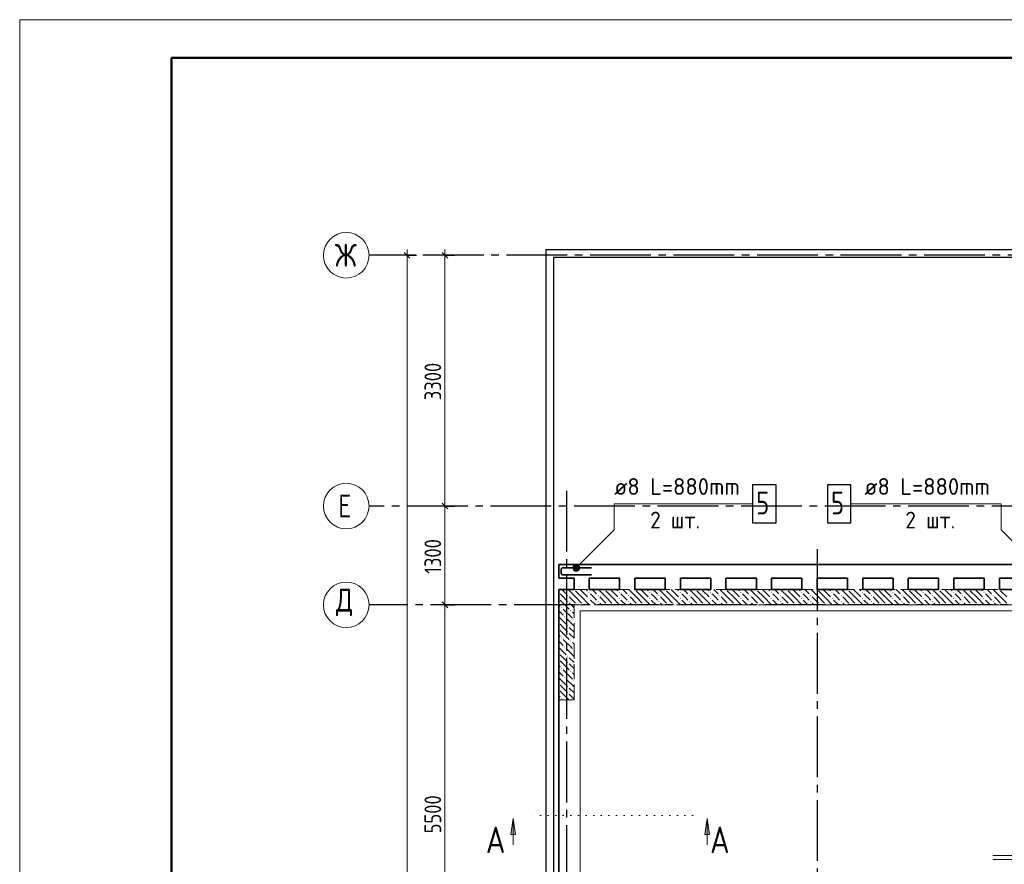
# Model space of a CAD drawing. Header units: millimetres. Extents: x 0 to 61017, y 0 to 42000.
# Tile 6 of 29: x 0 to 12965, y 30885 to 42000. Entities that reach past the tile are written whole.
import ezdxf

# ---------------------------------------------------------------- set-up
doc = ezdxf.new("R2010")
doc.units = ezdxf.units.MM
for name, pattern in [('______2', [270, 200, -70]), ('______5', [1100, 800, -100, 100, -100]), ('______9', [100, 0, -100])]:
    doc.linetypes.add(name, pattern=pattern)
for name, color, linetype, lineweight in [('Standard', 7, 'Continuous', 25), ('Обрамление П-обр. равн.', 7, 'Continuous', 25), ('Обрамление проемов стержнями', 7, 'Continuous', 25), ('Оси', 40, '______5', 18), ('Позиционная метка линия выноска', 7, 'Continuous', 13), ('Позиционная метка номер позиции', 7, 'Continuous', 13), ('Сечения символ', 7, 'Continuous', 25), ('Фиксатор', 7, 'Continuous', 25)]:
    doc.layers.add(name, color=color, linetype=linetype, lineweight=lineweight)
doc.layers.add('ЖБ Перекрытие верхний уровень', color=7, linetype='Continuous', lineweight=25, true_color=0xe0e0ff)
doc.layers.add('ЖБ Стена верхний уровень', color=7, linetype='Continuous', lineweight=25, true_color=0x006e00)
doc.styles.add('GOST 2.304-81', font='txt')
doc.styles.add('ISOCPEUR', font='txt')

msp = doc.modelspace()

# ---------------------------------------------------------------- hatches: boundary and pattern name
at = {"layer": 'ЖБ Стена верхний уровень', "linetype": 'Continuous', "lineweight": 18, "transparency": 33554687}
for points in [[(7300, 34500), (7297, 34497), (7294, 34500)], [(7700, 34500), (7697, 34497), (7694, 34500)], [(8100, 34500), (8097, 34497), (8094, 34500)], [(8500, 34500), (8497, 34497), (8494, 34500)], [(8900, 34500), (8897, 34497), (8894, 34500)], [(9300, 34500), (9297, 34497), (9294, 34500)], [(9700, 34500), (9697, 34497), (9694, 34500)], [(10100, 34500), (10097, 34497), (10094, 34500)], [(10500, 34500), (10497, 34497), (10494, 34500)], [(10900, 34500), (10897, 34497), (10894, 34500)], [(11300, 34500), (11297, 34497), (11294, 34500)], [(11700, 34500), (11697, 34497), (11694, 34500)], [(12100, 34500), (12097, 34497), (12094, 34500)], [(12500, 34500), (12497, 34497), (12494, 34500)], [(12900, 34500), (12897, 34497), (12894, 34500)], [(7100, 34467), (7103, 34463), (7100, 34460)], [(7100, 34387), (7103, 34383), (7100, 34380)], [(7210, 34423), (7217, 34430), (7223, 34423), (7217, 34417)], [(7490, 34463), (7497, 34470), (7503, 34463), (7497, 34457)], [(7490, 34383), (7497, 34390), (7503, 34383), (7497, 34377)], [(7610, 34423), (7617, 34430), (7623, 34423), (7617, 34417)], [(7890, 34463), (7897, 34470), (7903, 34463), (7897, 34457)], [(7890, 34383), (7897, 34390), (7903, 34383), (7897, 34377)], [(8010, 34423), (8017, 34430), (8023, 34423), (8017, 34417)], [(8290, 34463), (8297, 34470), (8303, 34463), (8297, 34457)], [(8290, 34383), (8297, 34390), (8303, 34383), (8297, 34377)], [(8410, 34423), (8417, 34430), (8423, 34423), (8417, 34417)], [(8690, 34463), (8697, 34470), (8703, 34463), (8697, 34457)], [(8690, 34383), (8697, 34390), (8703, 34383), (8697, 34377)], [(8810, 34423), (8817, 34430), (8823, 34423), (8817, 34417)], [(9090, 34463), (9097, 34470), (9103, 34463), (9097, 34457)], [(9090, 34383), (9097, 34390), (9103, 34383), (9097, 34377)], [(9210, 34423), (9217, 34430), (9223, 34423), (9217, 34417)], [(9490, 34463), (9497, 34470), (9503, 34463), (9497, 34457)], [(9490, 34383), (9497, 34390), (9503, 34383), (9497, 34377)], [(9610, 34423), (9617, 34430), (9623, 34423), (9617, 34417)], [(9890, 34463), (9897, 34470), (9903, 34463), (9897, 34457)], [(9890, 34383), (9897, 34390), (9903, 34383), (9897, 34377)], [(10010, 34423), (10017, 34430), (10023, 34423), (10017, 34417)], [(10290, 34463), (10297, 34470), (10303, 34463), (10297, 34457)], [(10290, 34383), (10297, 34390), (10303, 34383), (10297, 34377)], [(10410, 34423), (10417, 34430), (10423, 34423), (10417, 34417)], [(10690, 34463), (10697, 34470), (10703, 34463), (10697, 34457)], [(10690, 34383), (10697, 34390), (10703, 34383), (10697, 34377)], [(10810, 34423), (10817, 34430), (10823, 34423), (10817, 34417)], [(11090, 34463), (11097, 34470), (11103, 34463), (11097, 34457)], [(11090, 34383), (11097, 34390), (11103, 34383), (11097, 34377)], [(11210, 34423), (11217, 34430), (11223, 34423), (11217, 34417)], [(11490, 34463), (11497, 34470), (11503, 34463), (11497, 34457)], [(11490, 34383), (11497, 34390), (11503, 34383), (11497, 34377)], [(11610, 34423), (11617, 34430), (11623, 34423), (11617, 34417)], [(11890, 34463), (11897, 34470), (11903, 34463), (11897, 34457)], [(11890, 34383), (11897, 34390), (11903, 34383), (11897, 34377)], [(12010, 34423), (12017, 34430), (12023, 34423), (12017, 34417)], [(12290, 34463), (12297, 34470), (12303, 34463), (12297, 34457)], [(12290, 34383), (12297, 34390), (12303, 34383), (12297, 34377)], [(12410, 34423), (12417, 34430), (12423, 34423), (12417, 34417)], [(12690, 34463), (12697, 34470), (12703, 34463), (12697, 34457)], [(12690, 34383), (12697, 34390), (12703, 34383), (12697, 34377)], [(12810, 34423), (12817, 34430), (12823, 34423), (12817, 34417)], [(7130, 34263), (7137, 34270), (7143, 34263), (7137, 34257)], [(7210, 34343), (7217, 34350), (7223, 34343), (7217, 34337)], [(7250, 34223), (7257, 34230), (7263, 34223), (7257, 34217)], [(7330, 34303), (7337, 34310), (7343, 34303), (7340, 34300), (7334, 34300)], [(7410, 34303), (7417, 34310), (7423, 34303), (7420, 34300), (7414, 34300)], [(7610, 34343), (7617, 34350), (7623, 34343), (7617, 34337)], [(7730, 34303), (7737, 34310), (7743, 34303), (7740, 34300), (7734, 34300)], [(7810, 34303), (7817, 34310), (7823, 34303), (7820, 34300), (7814, 34300)], [(8010, 34343), (8017, 34350), (8023, 34343), (8017, 34337)], [(8130, 34303), (8137, 34310), (8143, 34303), (8140, 34300), (8134, 34300)], [(8210, 34303), (8217, 34310), (8223, 34303), (8220, 34300), (8214, 34300)], [(8410, 34343), (8417, 34350), (8423, 34343), (8417, 34337)], [(8530, 34303), (8537, 34310), (8543, 34303), (8540, 34300), (8534, 34300)], [(8610, 34303), (8617, 34310), (8623, 34303), (8620, 34300), (8614, 34300)], [(8810, 34343), (8817, 34350), (8823, 34343), (8817, 34337)], [(8930, 34303), (8937, 34310), (8943, 34303), (8940, 34300), (8934, 34300)], [(9010, 34303), (9017, 34310), (9023, 34303), (9020, 34300), (9014, 34300)], [(9210, 34343), (9217, 34350), (9223, 34343), (9217, 34337)], [(9330, 34303), (9337, 34310), (9343, 34303), (9340, 34300), (9334, 34300)], [(9410, 34303), (9417, 34310), (9423, 34303), (9420, 34300), (9414, 34300)], [(9610, 34343), (9617, 34350), (9623, 34343), (9617, 34337)], [(9730, 34303), (9737, 34310), (9743, 34303), (9740, 34300), (9734, 34300)], [(9810, 34303), (9817, 34310), (9823, 34303), (9820, 34300), (9814, 34300)], [(10010, 34343), (10017, 34350), (10023, 34343), (10017, 34337)], [(10130, 34303), (10137, 34310), (10143, 34303), (10140, 34300), (10134, 34300)], [(10210, 34303), (10217, 34310), (10223, 34303), (10220, 34300), (10214, 34300)], [(10410, 34343), (10417, 34350), (10423, 34343), (10417, 34337)], [(10530, 34303), (10537, 34310), (10543, 34303), (10540, 34300), (10534, 34300)], [(10610, 34303), (10617, 34310), (10623, 34303), (10620, 34300), (10614, 34300)], [(10810, 34343), (10817, 34350), (10823, 34343), (10817, 34337)], [(10930, 34303), (10937, 34310), (10943, 34303), (10940, 34300), (10934, 34300)], [(11010, 34303), (11017, 34310), (11023, 34303), (11020, 34300), (11014, 34300)], [(11210, 34343), (11217, 34350), (11223, 34343), (11217, 34337)], [(11330, 34303), (11337, 34310), (11343, 34303), (11340, 34300), (11334, 34300)], [(11410, 34303), (11417, 34310), (11423, 34303), (11420, 34300), (11414, 34300)], [(11610, 34343), (11617, 34350), (11623, 34343), (11617, 34337)], [(11730, 34303), (11737, 34310), (11743, 34303), (11740, 34300), (11734, 34300)], [(11810, 34303), (11817, 34310), (11823, 34303), (11820, 34300), (11814, 34300)], [(12010, 34343), (12017, 34350), (12023, 34343), (12017, 34337)], [(12130, 34303), (12137, 34310), (12143, 34303), (12140, 34300), (12134, 34300)], [(12210, 34303), (12217, 34310), (12223, 34303), (12220, 34300), (12214, 34300)], [(12410, 34343), (12417, 34350), (12423, 34343), (12417, 34337)], [(12530, 34303), (12537, 34310), (12543, 34303), (12540, 34300), (12534, 34300)], [(12610, 34303), (12617, 34310), (12623, 34303), (12620, 34300), (12614, 34300)], [(12810, 34343), (12817, 34350), (12823, 34343), (12817, 34337)], [(12930, 34303), (12937, 34310), (12943, 34303), (12940, 34300), (12934, 34300)], [(7170, 34143), (7177, 34150), (7183, 34143), (7177, 34137)], [(7290, 34103), (7297, 34110), (7300, 34107), (7300, 34100), (7297, 34097)], [(7100, 34067), (7103, 34063), (7100, 34060)], [(7100, 33987), (7103, 33983), (7100, 33980)], [(7210, 34023), (7217, 34030), (7223, 34023), (7217, 34017)], [(7130, 33863), (7137, 33870), (7143, 33863), (7137, 33857)], [(7210, 33943), (7217, 33950), (7223, 33943), (7217, 33937)], [(7170, 33743), (7177, 33750), (7183, 33743), (7177, 33737)], [(7250, 33823), (7257, 33830), (7263, 33823), (7257, 33817)], [(7290, 33703), (7297, 33710), (7300, 33707), (7300, 33700), (7297, 33697)], [(7100, 33667), (7103, 33663), (7100, 33660)], [(7100, 33587), (7103, 33583), (7100, 33580)], [(7210, 33623), (7217, 33630), (7223, 33623), (7217, 33617)], [(7130, 33463), (7137, 33470), (7143, 33463), (7137, 33457)], [(7210, 33543), (7217, 33550), (7223, 33543), (7217, 33537)], [(7170, 33343), (7177, 33350), (7183, 33343), (7177, 33337)], [(7250, 33423), (7257, 33430), (7263, 33423), (7257, 33417)], [(7100, 33267), (7103, 33263), (7100, 33260)], [(7210, 33223), (7217, 33230), (7223, 33223), (7217, 33217)], [(7290, 33303), (7297, 33310), (7300, 33307), (7300, 33300), (7297, 33297)], [(7100, 33187), (7103, 33183), (7100, 33180)], [(7130, 33063), (7137, 33070), (7143, 33063), (7137, 33057)], [(7210, 33143), (7217, 33150), (7223, 33143), (7217, 33137)]]:
    msp.add_hatch(color=7, dxfattribs=at).paths.add_polyline_path(points, flags=16)
at = {"layer": 'Позиционная метка номер позиции', "linetype": 'Continuous', "lineweight": 13, "transparency": 33554687}
for points in [[(7286, 34796), (7361, 34753), (7297, 34817)], [(7286, 34774), (7340, 34742), (7286, 34796)], [(7286, 34796), (7340, 34742), (7361, 34753)], [(7318, 34742), (7286, 34774), (7297, 34753)], [(7286, 34774), (7318, 34742), (7340, 34742)], [(7297, 34817), (7372, 34774), (7318, 34828)], [(7297, 34817), (7361, 34753), (7372, 34774)], [(7318, 34828), (7372, 34774), (7372, 34796)], [(7318, 34828), (7372, 34796), (7340, 34828)], [(7340, 34828), (7372, 34796), (7361, 34817)]]:
    msp.add_hatch(color=7, dxfattribs=at).paths.add_polyline_path(points)
at = {"layer": 'Сечения символ', "linetype": 'Continuous', "lineweight": 13, "transparency": 33554687}
for points in [[(6467, 31276), (6497, 31486), (6527, 31276)], [(9023, 31276), (9053, 31486), (9083, 31276)]]:
    msp.add_hatch(color=7, dxfattribs=at).paths.add_polyline_path(points, flags=16)

# ---------------------------------------------------------------- linework, layer by layer
at = {"layer": 'Standard', "color": 251, "linetype": 'Continuous', "lineweight": -3, "true_color": 0x656565, "transparency": 33554687}
for p, q in [((5100, 38900), (4975, 38900)), ((5100, 38900), (5225, 38900)), ((5100, 38900), (5100, 38900)), ((5600, 38900), (5475, 38900)), ((5600, 38900), (5725, 38900)), ((5600, 38900), (5600, 38900)), ((5600, 35600), (5475, 35600)), ((5600, 35600), (5725, 35600)), ((5600, 35600), (5600, 35600)), ((5600, 34300), (5475, 34300)), ((5600, 34300), (5725, 34300)), ((5600, 34300), (5600, 34300))]:
    msp.add_line(p, q, dxfattribs=at)
at = {"layer": 'Standard', "color": 7, "linetype": 'Continuous', "lineweight": 25, "transparency": 33554687}
for p, q in [((5138, 38862), (5062, 38938)), ((5638, 38862), (5562, 38938)), ((5638, 35562), (5562, 35638)), ((5638, 34262), (5562, 34338))]:
    msp.add_line(p, q, dxfattribs=at)
at = {"layer": 'Standard', "color": 7, "linetype": 'Continuous', "lineweight": 13, "transparency": 33554687}
for p, q in [((5100, 38900), (5100, 38975)), ((5600, 38900), (5600, 38975)), ((5600, 35600), (5600, 38900)), ((5600, 34300), (5600, 35600)), ((5600, 28800), (5600, 34300))]:
    msp.add_line(p, q, dxfattribs=at)
msp.add_lwpolyline([(0, 0), (59400, 0), (59400, 42000), (0, 42000), (0, 0)], close=True, dxfattribs=at)
at = {"layer": 'Standard', "color": 7, "linetype": 'Continuous', "lineweight": 50, "transparency": 33554687}
msp.add_lwpolyline([(2000, 41500), (58900, 41500), (58900, 500), (2000, 500), (2000, 41500)], close=True, dxfattribs=at)
at = {"layer": 'Standard', "color": 7, "linetype": 'Continuous', "lineweight": 13, "transparency": 33554687}
msp.add_lwpolyline([(5100, 20400), (5100, 29236), (5100, 29236), (5100, 38900)], dxfattribs=at)
at = {"layer": 'Standard', "color": 254, "linetype": 'Continuous', "lineweight": 25, "true_color": 0xc4c4ff, "transparency": 33554687}
for points in [[(6929, 19695), (49881, 19695), (49881, 38970), (6929, 38970), (6929, 19695)], [(7029, 19795), (49781, 19795), (49781, 38870), (7029, 38870), (7029, 19795)]]:
    msp.add_lwpolyline(points, dxfattribs=at)
at = {"layer": 'ЖБ Перекрытие верхний уровень', "color": 7, "linetype": 'Continuous', "lineweight": 35, "transparency": 33554687}
for p, q in [((13380, 34830), (7100, 34830)), ((7100, 34830), (7100, 34650)), ((7100, 34650), (7300, 34650)), ((7300, 34650), (7300, 34500)), ((7500, 34500), (7500, 34650)), ((7500, 34650), (7900, 34650)), ((7900, 34650), (7900, 34500)), ((8100, 34500), (8100, 34650)), ((8100, 34650), (8500, 34650)), ((8500, 34650), (8500, 34500)), ((8700, 34500), (8700, 34650)), ((8700, 34650), (9100, 34650)), ((9100, 34650), (9100, 34500)), ((9300, 34500), (9300, 34650)), ((9300, 34650), (9700, 34650)), ((9700, 34650), (9700, 34500)), ((9900, 34500), (9900, 34650)), ((9900, 34650), (10300, 34650)), ((10300, 34650), (10300, 34500)), ((10500, 34500), (10500, 34650)), ((10500, 34650), (10900, 34650)), ((10900, 34650), (10900, 34500)), ((11100, 34500), (11100, 34650)), ((11100, 34650), (11500, 34650)), ((11500, 34650), (11500, 34500)), ((11700, 34500), (11700, 34650)), ((11700, 34650), (12100, 34650)), ((12100, 34650), (12100, 34500)), ((12300, 34500), (12300, 34650)), ((12300, 34650), (12700, 34650)), ((12700, 34650), (12700, 34500)), ((12900, 34500), (12900, 34650)), ((12900, 34650), (13380, 34650)), ((7300, 34500), (7100, 34500)), ((7100, 34500), (7100, 19870)), ((7900, 34500), (7500, 34500)), ((8500, 34500), (8100, 34500)), ((9100, 34500), (8700, 34500)), ((9700, 34500), (9300, 34500)), ((10300, 34500), (9900, 34500)), ((10900, 34500), (10500, 34500)), ((11500, 34500), (11100, 34500)), ((12100, 34500), (11700, 34500)), ((12700, 34500), (12300, 34500)), ((13380, 34500), (12900, 34500))]:
    msp.add_line(p, q, dxfattribs=at)
at = {"layer": 'ЖБ Стена верхний уровень', "color": 251, "linetype": '______2', "lineweight": 13, "true_color": 0x656565, "transparency": 33554687}
for p, q in [((13690, 34500), (7100, 34500)), ((7100, 34500), (7100, 34300)), ((7100, 34300), (7100, 33050)), ((7300, 33050), (7300, 34300)), ((7300, 34300), (13690, 34300)), ((7100, 33050), (7300, 33050))]:
    msp.add_line(p, q, dxfattribs=at)
at = {"layer": 'ЖБ Стена верхний уровень', "color": 9, "linetype": 'Continuous', "lineweight": 18, "true_color": 0xc7c7c7, "transparency": 33554687}
for p, q in [((7140, 34500), (7197, 34443)), ((7317, 34403), (7220, 34500)), ((7397, 34483), (7380, 34500)), ((7460, 34500), (7477, 34483)), ((7540, 34500), (7597, 34443)), ((7717, 34403), (7620, 34500)), ((7797, 34483), (7780, 34500)), ((7860, 34500), (7877, 34483)), ((7940, 34500), (7997, 34443)), ((8117, 34403), (8020, 34500)), ((8197, 34483), (8180, 34500)), ((8260, 34500), (8277, 34483)), ((8340, 34500), (8397, 34443)), ((8517, 34403), (8420, 34500)), ((8597, 34483), (8580, 34500)), ((8660, 34500), (8677, 34483)), ((8740, 34500), (8797, 34443)), ((8917, 34403), (8820, 34500)), ((8997, 34483), (8980, 34500)), ((9060, 34500), (9077, 34483)), ((9140, 34500), (9197, 34443)), ((9317, 34403), (9220, 34500)), ((9397, 34483), (9380, 34500)), ((9460, 34500), (9477, 34483)), ((9540, 34500), (9597, 34443)), ((9717, 34403), (9620, 34500)), ((9797, 34483), (9780, 34500)), ((9860, 34500), (9877, 34483)), ((9940, 34500), (9997, 34443)), ((10117, 34403), (10020, 34500)), ((10197, 34483), (10180, 34500)), ((10260, 34500), (10277, 34483)), ((10340, 34500), (10397, 34443)), ((10517, 34403), (10420, 34500)), ((10597, 34483), (10580, 34500)), ((10660, 34500), (10677, 34483)), ((10740, 34500), (10797, 34443)), ((10917, 34403), (10820, 34500)), ((10997, 34483), (10980, 34500)), ((11060, 34500), (11077, 34483)), ((11140, 34500), (11197, 34443)), ((11317, 34403), (11220, 34500)), ((11397, 34483), (11380, 34500)), ((11460, 34500), (11477, 34483)), ((11540, 34500), (11597, 34443)), ((11717, 34403), (11620, 34500)), ((11797, 34483), (11780, 34500)), ((11860, 34500), (11877, 34483)), ((11940, 34500), (11997, 34443)), ((12117, 34403), (12020, 34500)), ((12197, 34483), (12180, 34500)), ((12260, 34500), (12277, 34483)), ((12340, 34500), (12397, 34443)), ((12517, 34403), (12420, 34500)), ((12597, 34483), (12580, 34500)), ((12660, 34500), (12677, 34483)), ((12740, 34500), (12797, 34443)), ((12917, 34403), (12820, 34500)), ((7157, 34403), (7117, 34443)), ((7117, 34363), (7180, 34300)), ((7197, 34363), (7157, 34403)), ((7237, 34403), (7317, 34323)), ((7317, 34483), (7397, 34403)), ((7317, 34403), (7397, 34323)), ((7397, 34483), (7477, 34403)), ((7397, 34403), (7500, 34300)), ((7557, 34403), (7517, 34443)), ((7517, 34363), (7580, 34300)), ((7597, 34363), (7557, 34403)), ((7637, 34403), (7717, 34323)), ((7717, 34483), (7797, 34403)), ((7717, 34403), (7797, 34323)), ((7797, 34483), (7877, 34403)), ((7797, 34403), (7900, 34300)), ((7957, 34403), (7917, 34443)), ((7917, 34363), (7980, 34300)), ((7997, 34363), (7957, 34403)), ((8037, 34403), (8117, 34323)), ((8117, 34483), (8197, 34403)), ((8117, 34403), (8197, 34323)), ((8197, 34483), (8277, 34403)), ((8197, 34403), (8300, 34300)), ((8357, 34403), (8317, 34443)), ((8317, 34363), (8380, 34300)), ((8397, 34363), (8357, 34403)), ((8437, 34403), (8517, 34323)), ((8517, 34483), (8597, 34403)), ((8517, 34403), (8597, 34323)), ((8597, 34483), (8677, 34403)), ((8597, 34403), (8700, 34300)), ((8757, 34403), (8717, 34443)), ((8717, 34363), (8780, 34300)), ((8797, 34363), (8757, 34403)), ((8837, 34403), (8917, 34323)), ((8917, 34483), (8997, 34403)), ((8917, 34403), (8997, 34323)), ((8997, 34483), (9077, 34403)), ((8997, 34403), (9100, 34300)), ((9157, 34403), (9117, 34443)), ((9117, 34363), (9180, 34300)), ((9197, 34363), (9157, 34403)), ((9237, 34403), (9317, 34323)), ((9317, 34483), (9397, 34403)), ((9317, 34403), (9397, 34323)), ((9397, 34483), (9477, 34403)), ((9397, 34403), (9500, 34300)), ((9557, 34403), (9517, 34443)), ((9517, 34363), (9580, 34300)), ((9597, 34363), (9557, 34403)), ((9637, 34403), (9717, 34323)), ((9717, 34483), (9797, 34403)), ((9717, 34403), (9797, 34323)), ((9797, 34483), (9877, 34403)), ((9797, 34403), (9900, 34300)), ((9957, 34403), (9917, 34443)), ((9917, 34363), (9980, 34300)), ((9997, 34363), (9957, 34403)), ((10037, 34403), (10117, 34323)), ((10117, 34483), (10197, 34403)), ((10117, 34403), (10197, 34323)), ((10197, 34483), (10277, 34403)), ((10197, 34403), (10300, 34300)), ((10357, 34403), (10317, 34443)), ((10317, 34363), (10380, 34300)), ((10397, 34363), (10357, 34403)), ((10437, 34403), (10517, 34323)), ((10517, 34483), (10597, 34403)), ((10517, 34403), (10597, 34323)), ((10597, 34483), (10677, 34403)), ((10597, 34403), (10700, 34300)), ((10757, 34403), (10717, 34443)), ((10717, 34363), (10780, 34300)), ((10797, 34363), (10757, 34403)), ((10837, 34403), (10917, 34323)), ((10917, 34483), (10997, 34403)), ((10917, 34403), (10997, 34323)), ((10997, 34483), (11077, 34403)), ((10997, 34403), (11100, 34300)), ((11157, 34403), (11117, 34443)), ((11117, 34363), (11180, 34300)), ((11197, 34363), (11157, 34403)), ((11237, 34403), (11317, 34323)), ((11317, 34483), (11397, 34403)), ((11317, 34403), (11397, 34323)), ((11397, 34483), (11477, 34403)), ((11397, 34403), (11500, 34300)), ((11557, 34403), (11517, 34443)), ((11517, 34363), (11580, 34300)), ((11597, 34363), (11557, 34403)), ((11637, 34403), (11717, 34323)), ((11717, 34483), (11797, 34403)), ((11717, 34403), (11797, 34323)), ((11797, 34483), (11877, 34403)), ((11797, 34403), (11900, 34300)), ((11957, 34403), (11917, 34443)), ((11917, 34363), (11980, 34300)), ((11997, 34363), (11957, 34403)), ((12037, 34403), (12117, 34323)), ((12117, 34483), (12197, 34403)), ((12117, 34403), (12197, 34323)), ((12197, 34483), (12277, 34403)), ((12197, 34403), (12300, 34300)), ((12357, 34403), (12317, 34443)), ((12317, 34363), (12380, 34300)), ((12397, 34363), (12357, 34403)), ((12437, 34403), (12517, 34323)), ((12517, 34483), (12597, 34403)), ((12517, 34403), (12597, 34323)), ((12597, 34483), (12677, 34403)), ((12597, 34403), (12700, 34300)), ((12757, 34403), (12717, 34443)), ((12717, 34363), (12780, 34300)), ((12797, 34363), (12757, 34403)), ((12837, 34403), (12917, 34323)), ((12917, 34483), (12997, 34403)), ((12917, 34403), (12997, 34323)), ((7100, 34300), (7117, 34283)), ((7100, 34300), (7100, 34300)), ((7157, 34243), (7277, 34123)), ((7180, 34300), (7237, 34243)), ((7237, 34323), (7260, 34300)), ((7260, 34300), (7300, 34260)), ((7637, 34323), (7660, 34300)), ((8037, 34323), (8060, 34300)), ((8437, 34323), (8460, 34300)), ((8837, 34323), (8860, 34300)), ((9237, 34323), (9260, 34300)), ((9637, 34323), (9660, 34300)), ((10037, 34323), (10060, 34300)), ((10437, 34323), (10460, 34300)), ((10837, 34323), (10860, 34300)), ((11237, 34323), (11260, 34300)), ((11637, 34323), (11660, 34300)), ((12037, 34323), (12060, 34300)), ((12437, 34323), (12460, 34300)), ((12837, 34323), (12860, 34300)), ((7100, 34220), (7157, 34163)), ((7100, 34140), (7197, 34043)), ((7300, 34020), (7197, 34123)), ((7300, 34180), (7277, 34203)), ((7157, 34003), (7117, 34043)), ((7197, 33963), (7157, 34003)), ((7237, 34003), (7300, 33940)), ((7100, 33900), (7117, 33883)), ((7117, 33963), (7237, 33843)), ((7157, 33843), (7277, 33723)), ((7237, 33923), (7300, 33860)), ((7100, 33820), (7157, 33763)), ((7100, 33740), (7197, 33643)), ((7300, 33620), (7197, 33723)), ((7300, 33780), (7277, 33803)), ((7157, 33603), (7117, 33643)), ((7197, 33563), (7157, 33603)), ((7237, 33603), (7300, 33540)), ((7100, 33500), (7117, 33483)), ((7117, 33563), (7237, 33443)), ((7237, 33523), (7300, 33460)), ((7100, 33420), (7157, 33363)), ((7100, 33340), (7197, 33243)), ((7157, 33443), (7277, 33323)), ((7300, 33220), (7197, 33323)), ((7300, 33380), (7277, 33403)), ((7157, 33203), (7117, 33243)), ((7197, 33163), (7157, 33203)), ((7237, 33203), (7300, 33140)), ((7100, 33100), (7117, 33083)), ((7117, 33163), (7230, 33050)), ((7237, 33123), (7300, 33060))]:
    msp.add_line(p, q, dxfattribs=at)
at = {"layer": 'Обрамление П-обр. равн.', "color": 7, "linetype": 'Continuous', "lineweight": 25, "transparency": 33554687}
for points in [[(9649, 35380), (9959, 35380), (9959, 35880), (9649, 35880), (9649, 35380)], [(10635, 35380), (10945, 35380), (10945, 35880), (10635, 35880), (10635, 35380)]]:
    msp.add_lwpolyline(points, dxfattribs=at)
at = {"layer": 'Обрамление П-обр. равн.', "color": 7, "linetype": 'Continuous', "lineweight": 35, "transparency": 33554687}
msp.add_lwpolyline([(7529, 34695), (7148, 34695), (7145, 34695), (7141, 34697), (7138, 34699), (7135, 34701), (7133, 34704), (7131, 34707), (7129, 34711), (7129, 34714), (7129, 34766), (7129, 34769), (7131, 34773), (7133, 34776), (7135, 34779), (7138, 34781), (7141, 34783), (7145, 34785), (7148, 34785), (7529, 34785)], dxfattribs=at)
at = {"layer": 'Обрамление проемов стержнями', "color": 7, "linetype": 'Continuous', "lineweight": 18, "transparency": 33554687}
for p, q in [((12815, 31000), (14205, 31000)), ((12815, 30950), (14205, 30950))]:
    msp.add_line(p, q, dxfattribs=at)
at = {"layer": 'Оси', "color": 8, "linetype": '______5', "lineweight": -3, "transparency": 33554687}
for p, q in [((43510, 38900), (4600, 38900)), ((7200, 35800), (7200, 16970)), ((43300, 35600), (4600, 35600)), ((10500, 35030), (10500, 16970)), ((50210, 34300), (4600, 34300)), ((50210, 34300), (4600, 34300))]:
    msp.add_line(p, q, dxfattribs=at)
at = {"layer": 'Оси', "color": 7, "linetype": 'Continuous', "lineweight": 13, "transparency": 33554687}
for centre in [(4300, 38900), (4300, 35600), (4300, 34300), (4300, 34300)]:
    msp.add_circle(centre, 300, dxfattribs=at)
at = {"layer": 'Позиционная метка линия выноска', "color": 251, "linetype": 'Continuous', "lineweight": 13, "true_color": 0x494949, "transparency": 33554687}
msp.add_lwpolyline([(7380, 21450), (7380, 27480), (7740, 27480), (7740, 28540), (7380, 28540), (7380, 34220), (13970, 34220), (13970, 36060), (21470, 36060), (21470, 34220), (35010, 34220), (35010, 36060), (42510, 36060), (42510, 34220), (49330, 34220)], dxfattribs=at)
at = {"layer": 'Позиционная метка номер позиции', "color": 7, "linetype": 'Continuous', "lineweight": 13, "transparency": 33554687}
for p, q in [((7297, 34817), (7297, 34817)), ((7297, 34753), (7297, 34753)), ((7361, 34817), (7361, 34817)), ((7361, 34753), (7361, 34753))]:
    msp.add_line(p, q, dxfattribs=at)
for points in [[(7329, 34785), (7829, 35285), (7829, 35630), (9649, 35630)], [(13425, 34785), (12925, 35285), (12925, 35630), (10945, 35630)]]:
    msp.add_lwpolyline(points, dxfattribs=at)
msp.add_circle((7329, 34785), 45, dxfattribs=at)
at = {"layer": 'Сечения символ', "color": 7, "linetype": '______9', "lineweight": 13, "transparency": 33554687}
msp.add_line((8860, 31528), (6720, 31528), dxfattribs=at)
at = {"layer": 'Сечения символ', "color": 7, "linetype": 'Continuous', "lineweight": 13, "transparency": 33554687}
for p, q in [((6467, 31276), (6497, 31486)), ((6497, 31486), (6497, 31139)), ((6497, 31486), (6497, 31486)), ((6497, 31486), (6497, 31486)), ((6497, 31486), (6497, 31486)), ((6497, 31486), (6527, 31276)), ((9023, 31276), (9053, 31486)), ((9053, 31486), (9053, 31139)), ((9053, 31486), (9053, 31486)), ((9053, 31486), (9053, 31486)), ((9053, 31486), (9053, 31486)), ((9053, 31486), (9083, 31276)), ((6527, 31276), (6467, 31276)), ((6497, 31276), (6497, 31261)), ((9083, 31276), (9023, 31276)), ((9053, 31276), (9053, 31261))]:
    msp.add_line(p, q, dxfattribs=at)

# ---------------------------------------------------------------- texts
at = {"layer": 'Standard', "color": 7, "linetype": 'Continuous', "lineweight": 25, "transparency": 33554687, "char_height": 220, "attachment_point": 7, "rotation": 90, "style": 'GOST 2.304-81'}
for s, insert, width in [('3300', (5550, 36992), 641.47), ('1300', (5550, 34708), 610.16), ('5500', (5550, 31292), 641.48)]:
    msp.add_mtext(s, dxfattribs=dict(at, insert=insert, width=width))
at = {"layer": 'Обрамление П-обр. равн.', "color": 7, "linetype": 'Continuous', "lineweight": 13, "transparency": 33554687, "attachment_point": 7, "style": 'ISOCPEUR'}
for s, insert, char_height, width in [('\\W0.98;ø8 L=880mm ', (7829, 35747), 220, 1888.53), ('\\W0.98;ø8 L=880mm ', (11123, 35747), 220, 1888.52), ('\\W0.78;5', (9699, 35490), 300, 326.41), ('\\W0.78;5', (10685, 35490), 300, 326.41)]:
    msp.add_mtext(s, dxfattribs=dict(at, insert=insert, char_height=char_height, width=width))
at = {"layer": 'Оси', "color": 7, "linetype": 'Continuous', "lineweight": 25, "transparency": 33554687, "char_height": 300, "attachment_point": 7, "style": 'ISOCPEUR'}
for s, insert, width in [('\\W0.83;Ж', (4150, 38750), 425), ('\\W0.78;Е', (4195, 35450), 326.41), ('\\W0.82;Д', (4165, 34150), 392.65)]:
    msp.add_mtext(s, dxfattribs=dict(at, insert=insert, width=width))
at = {"layer": 'Сечения символ', "color": 7, "linetype": 'Continuous', "lineweight": 35, "transparency": 33554687, "char_height": 350, "attachment_point": 7, "style": 'ISOCPEUR'}
for insert, width in [((6138, 31031), 458.1), ((9090, 31031), 458.08)]:
    msp.add_mtext('\\W0.82;А', dxfattribs=dict(at, insert=insert, width=width))
at = {"layer": 'Фиксатор', "color": 7, "linetype": 'Continuous', "lineweight": 25, "transparency": 33554687, "char_height": 220, "attachment_point": 7, "style": 'ISOCPEUR'}
for insert, width in [((8301, 35305), 851.61), ((11661, 35305), 851.6)]:
    msp.add_mtext('\\W0.94;2 шт.', dxfattribs=dict(at, insert=insert, width=width))

doc.saveas('drawing.dxf')
